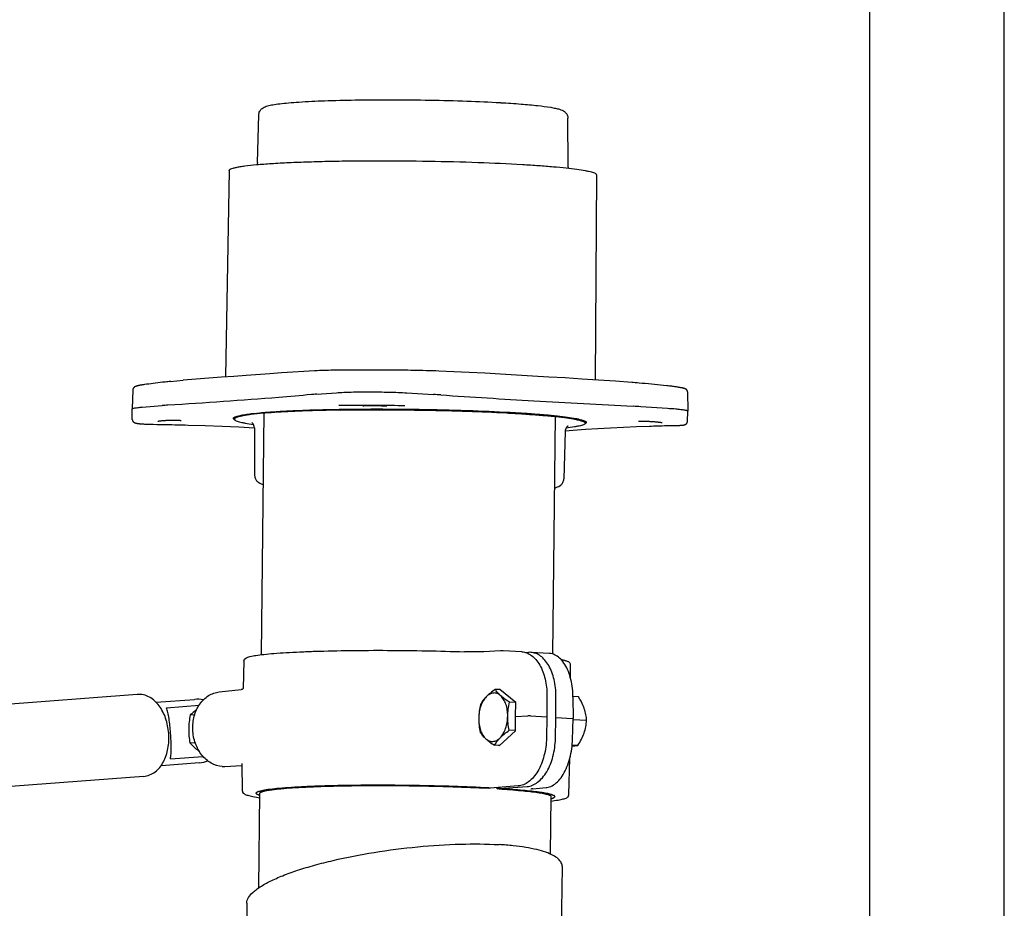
# Model space of a CAD drawing. Extents: x 0 to 420, y 0 to 297.
# Tile 12 of 13: x 383 to 420, y 132 to 165. Entities that reach past the tile are written whole.
import ezdxf

# ---------------------------------------------------------------- set-up
doc = ezdxf.new("R2010")
doc.units = 0
doc.header["$LTSCALE"] = 23.1
for name, color, linetype in [('100350_DXF_CONTINUOUS_LINE', 7, 'CONTINUOUS'), ('100455_DXF_CONTINUOUS_LINE', 7, 'CONTINUOUS'), ('102184_DXF_CONTINUOUS_LINE', 7, 'CONTINUOUS'), ('102345_DXF_FORMAT', 7, 'CONTINUOUS'), ('105-5475-01_DXF_CONTINUOUS', 7, 'CONTINUOUS'), ('105-561-01_DXF_CONTINUOUS_', 7, 'CONTINUOUS'), ('105-562-01_DXF_CONTINUOUS_', 7, 'CONTINUOUS'), ('9900055_DXF_CONTINUOUS_LIN', 7, 'CONTINUOUS'), ('9924051_DXF_CONTINUOUS_LIN', 7, 'CONTINUOUS'), ('GAS_SPRING_BDXF_CONTINUOUS', 7, 'CONTINUOUS')]:
    doc.layers.add(name, color=color, linetype=linetype)

msp = doc.modelspace()

# ---------------------------------------------------------------- linework, layer by layer
at = {"layer": '100350_DXF_CONTINUOUS_LINE', "color": 7, "linetype": 'CONTINUOUS'}
for p, q in [((391.165, 159.657), (391.037, 151.977)), ((404.825, 159.5), (404.777, 151.869)), ((394.393, 152.208), (394.336, 152.206)), ((394.44, 152.21), (394.393, 152.208)), ((394.524, 152.213), (394.44, 152.21)), ((398.761, 152.203), (398.608, 152.207)), ((398.859, 152.2), (398.761, 152.203)), ((398.969, 152.196), (398.859, 152.2)), ((387.987, 151.689), (387.953, 151.684)), ((388.023, 151.694), (387.987, 151.689)), ((388.784, 151.788), (388.694, 151.778)), ((388.835, 151.794), (388.784, 151.788)), ((388.888, 151.8), (388.835, 151.794)), ((388.942, 151.805), (388.888, 151.8)), ((388.983, 151.809), (388.942, 151.805)), ((388.983, 151.809), (389.46, 151.852)), ((406.147, 151.772), (406.146, 151.772)), ((406.2, 151.768), (406.147, 151.772)), ((406.27, 151.762), (406.2, 151.768)), ((406.339, 151.757), (406.27, 151.762)), ((406.422, 151.749), (406.339, 151.757)), ((407.45, 151.65), (407.325, 151.663)), ((407.498, 151.644), (407.45, 151.65)), ((407.545, 151.639), (407.498, 151.644)), ((407.589, 151.634), (407.545, 151.639)), ((407.631, 151.629), (407.589, 151.634)), ((407.671, 151.624), (407.631, 151.629)), ((407.71, 151.619), (407.671, 151.624)), ((407.746, 151.614), (407.71, 151.619)), ((407.78, 151.609), (407.746, 151.614)), ((387.584, 151.498), (387.564, 150.789)), ((387.584, 151.498), (387.584, 151.498)), ((394.419, 151.337), (395.158, 151.391)), ((397.782, 151.386), (398.773, 151.327)), ((407.812, 151.605), (407.78, 151.609)), ((407.843, 151.6), (407.812, 151.605)), ((407.871, 151.596), (407.843, 151.6)), ((407.898, 151.591), (407.871, 151.596)), ((407.923, 151.587), (407.898, 151.591)), ((407.947, 151.583), (407.923, 151.587)), ((408.219, 151.419), (408.223, 150.71)), ((387.936, 150.856), (388.674, 150.911)), ((396.141, 150.908), (396.142, 150.908)), ((396.142, 150.908), (396.143, 150.908)), ((396.143, 150.908), (396.144, 150.908)), ((396.144, 150.908), (396.146, 150.908)), ((396.146, 150.908), (396.147, 150.908)), ((396.147, 150.908), (396.15, 150.908)), ((396.15, 150.908), (396.153, 150.908)), ((396.153, 150.908), (396.157, 150.909)), ((396.157, 150.909), (396.162, 150.909)), ((396.162, 150.909), (396.167, 150.909)), ((396.167, 150.909), (396.175, 150.909)), ((396.175, 150.909), (396.186, 150.91)), ((396.186, 150.91), (396.2, 150.91)), ((396.2, 150.91), (396.22, 150.91)), ((396.22, 150.91), (396.253, 150.911)), ((396.253, 150.911), (396.293, 150.911)), ((396.293, 150.911), (396.343, 150.911)), ((396.343, 150.911), (396.401, 150.912)), ((396.401, 150.912), (396.43, 150.912)), ((396.43, 150.912), (396.456, 150.912)), ((396.456, 150.912), (396.473, 150.912)), ((396.473, 150.912), (396.539, 150.912)), ((396.539, 150.912), (396.562, 150.911)), ((396.562, 150.911), (396.631, 150.911)), ((396.631, 150.911), (396.721, 150.911)), ((396.721, 150.911), (396.783, 150.91)), ((396.783, 150.91), (396.832, 150.909)), ((396.832, 150.909), (396.876, 150.909)), ((396.876, 150.909), (396.913, 150.908)), ((396.913, 150.908), (396.941, 150.907)), ((396.941, 150.907), (396.962, 150.907)), ((396.962, 150.907), (396.978, 150.906)), ((396.978, 150.906), (396.989, 150.906)), ((396.989, 150.906), (396.997, 150.905)), ((396.997, 150.905), (397.005, 150.905)), ((397.005, 150.905), (397.009, 150.905)), ((397.009, 150.905), (397.014, 150.905)), ((397.014, 150.905), (397.018, 150.904)), ((397.018, 150.904), (397.02, 150.904)), ((397.02, 150.904), (397.022, 150.904)), ((397.022, 150.904), (397.024, 150.904)), ((397.024, 150.904), (397.026, 150.904)), ((387.566, 150.396), (387.564, 150.789)), ((387.564, 150.789), (387.564, 150.789)), ((406.478, 150.873), (407.469, 150.814)), ((408.212, 150.317), (408.223, 150.71)), ((408.223, 150.71), (408.223, 150.71)), ((387.919, 150.232), (387.949, 150.23)), ((387.949, 150.23), (387.982, 150.228)), ((387.982, 150.228), (388.016, 150.226)), ((388.016, 150.226), (388.053, 150.224)), ((388.053, 150.224), (388.092, 150.223)), ((388.092, 150.223), (388.133, 150.221)), ((388.133, 150.221), (388.176, 150.22)), ((388.176, 150.22), (388.222, 150.218)), ((388.295, 150.217), (388.346, 150.216)), ((388.346, 150.216), (388.474, 150.214)), ((388.611, 150.348), (388.626, 150.349)), ((388.626, 150.349), (388.642, 150.351)), ((388.642, 150.351), (388.659, 150.353)), ((388.659, 150.353), (388.676, 150.354)), ((388.676, 150.354), (388.694, 150.356)), ((388.694, 150.356), (388.713, 150.357)), ((388.713, 150.357), (388.733, 150.359)), ((388.733, 150.359), (388.753, 150.36)), ((388.753, 150.36), (388.774, 150.361)), ((388.774, 150.361), (388.795, 150.363)), ((388.795, 150.363), (388.828, 150.365)), ((388.828, 150.365), (388.856, 150.366)), ((388.856, 150.366), (388.881, 150.367)), ((388.881, 150.367), (388.907, 150.368)), ((388.907, 150.368), (388.932, 150.369)), ((388.932, 150.369), (388.957, 150.37)), ((388.957, 150.37), (388.982, 150.37)), ((388.982, 150.37), (389.007, 150.371)), ((389.007, 150.371), (389.031, 150.372)), ((389.031, 150.372), (389.055, 150.372)), ((389.055, 150.372), (389.077, 150.372)), ((389.077, 150.372), (389.1, 150.372)), ((389.1, 150.372), (389.122, 150.372)), ((389.122, 150.372), (389.143, 150.372)), ((389.143, 150.372), (389.163, 150.372)), ((389.163, 150.372), (389.183, 150.372)), ((389.183, 150.372), (389.201, 150.371)), ((389.201, 150.371), (389.219, 150.371)), ((389.219, 150.371), (389.236, 150.37)), ((389.236, 150.37), (389.252, 150.37)), ((389.252, 150.37), (389.268, 150.369)), ((389.268, 150.369), (389.282, 150.369)), ((389.27, 150.198), (389.423, 150.194)), ((389.282, 150.369), (389.295, 150.368)), ((389.423, 150.194), (389.526, 150.191)), ((389.526, 150.191), (389.647, 150.188)), ((389.647, 150.188), (389.648, 150.188)), ((406.322, 150.136), (406.807, 150.151)), ((406.445, 150.333), (406.455, 150.334)), ((406.455, 150.334), (406.467, 150.334)), ((406.467, 150.334), (406.479, 150.334)), ((406.479, 150.334), (406.492, 150.335)), ((406.492, 150.335), (406.506, 150.335)), ((406.506, 150.335), (406.521, 150.335)), ((406.521, 150.335), (406.536, 150.335)), ((406.536, 150.335), (406.553, 150.335)), ((406.579, 150.334), (406.606, 150.334)), ((406.606, 150.334), (406.635, 150.333)), ((406.635, 150.333), (406.664, 150.333)), ((406.664, 150.333), (406.695, 150.332)), ((406.695, 150.332), (406.724, 150.33)), ((406.724, 150.33), (406.755, 150.329)), ((406.755, 150.329), (406.785, 150.328)), ((406.785, 150.328), (406.816, 150.326)), ((406.807, 150.151), (406.808, 150.151)), ((406.808, 150.151), (406.876, 150.153)), ((406.816, 150.326), (406.846, 150.324)), ((406.846, 150.324), (406.876, 150.323)), ((406.876, 150.323), (406.905, 150.321)), ((406.876, 150.153), (406.956, 150.155)), ((406.905, 150.321), (406.934, 150.319)), ((406.934, 150.319), (406.961, 150.317)), ((406.956, 150.155), (407.096, 150.16)), ((406.961, 150.317), (406.988, 150.315)), ((406.988, 150.315), (407.014, 150.312)), ((407.014, 150.312), (407.039, 150.31)), ((407.039, 150.31), (407.063, 150.308)), ((407.063, 150.308), (407.085, 150.306)), ((407.085, 150.306), (407.106, 150.304)), ((407.106, 150.304), (407.126, 150.302)), ((407.126, 150.302), (407.139, 150.3)), ((407.139, 150.3), (407.157, 150.298)), ((407.157, 150.298), (407.168, 150.297)), ((407.168, 150.297), (407.178, 150.295)), ((407.178, 150.295), (407.188, 150.294)), ((407.188, 150.294), (407.198, 150.293)), ((407.198, 150.293), (407.206, 150.292)), ((407.206, 150.292), (407.214, 150.29)), ((407.214, 150.29), (407.222, 150.289)), ((407.687, 150.173), (407.77, 150.174)), ((407.77, 150.174), (407.81, 150.175)), ((407.81, 150.175), (407.836, 150.175)), ((407.836, 150.175), (407.86, 150.176)), ((407.86, 150.176), (407.883, 150.177)), ((407.883, 150.177), (407.905, 150.177)), ((407.905, 150.177), (407.925, 150.178)), ((407.925, 150.178), (407.945, 150.179)), ((407.945, 150.179), (407.963, 150.18)), ((407.963, 150.18), (407.98, 150.181)), ((408.212, 150.317), (408.212, 150.317))]:
    msp.add_line(p, q, dxfattribs=at)
for points in [[(391.799, 152.033), (391.347, 151.999), (390.886, 151.965), (390.418, 151.93), (389.943, 151.893), (389.46, 151.852)], [(394.337, 152.206), (393.944, 152.185), (393.532, 152.159), (393.111, 152.13), (392.682, 152.098), (391.799, 152.033)], [(395.265, 152.231), (395.197, 152.23), (395.116, 152.229), (395.033, 152.227), (394.949, 152.225), (394.864, 152.223), (394.777, 152.221), (394.69, 152.219), (394.602, 152.216), (394.524, 152.213)], [(398.608, 152.207), (398.49, 152.21), (398.373, 152.213), (398.257, 152.216), (398.143, 152.219), (398.03, 152.221), (397.919, 152.223), (397.809, 152.224), (397.718, 152.226)], [(406.146, 151.772), (405.533, 151.818), (404.907, 151.861), (404.286, 151.901), (403.67, 151.939), (403.059, 151.975), (402.455, 152.011), (401.856, 152.046), (401.263, 152.081), (400.676, 152.114), (400.095, 152.145), (399.521, 152.173), (398.968, 152.196)], [(387.953, 151.684), (387.937, 151.681), (387.921, 151.679), (387.906, 151.676), (387.891, 151.674), (387.877, 151.671), (387.863, 151.669), (387.849, 151.666), (387.837, 151.664), (387.824, 151.661), (387.812, 151.659), (387.801, 151.656), (387.79, 151.654), (387.779, 151.651), (387.769, 151.649), (387.759, 151.646), (387.749, 151.644), (387.74, 151.641), (387.732, 151.639), (387.723, 151.636), (387.715, 151.634), (387.707, 151.631), (387.7, 151.628), (387.693, 151.626), (387.686, 151.623), (387.679, 151.62), (387.672, 151.617), (387.666, 151.614), (387.659, 151.61), (387.652, 151.606), (387.645, 151.602), (387.638, 151.597), (387.631, 151.591), (387.624, 151.585), (387.617, 151.578), (387.61, 151.57), (387.604, 151.561), (387.598, 151.55), (387.593, 151.539), (387.589, 151.527), (387.586, 151.515), (387.585, 151.503), (387.584, 151.498)], [(388.694, 151.778), (388.606, 151.768), (388.518, 151.757), (388.432, 151.747), (388.346, 151.736), (388.262, 151.726), (388.179, 151.715), (388.097, 151.704), (388.023, 151.694)], [(407.325, 151.663), (407.215, 151.674), (407.104, 151.685), (406.991, 151.696), (406.877, 151.707), (406.761, 151.718), (406.644, 151.729), (406.526, 151.74), (406.422, 151.749)], [(408.219, 151.419), (408.219, 151.422), (408.218, 151.433), (408.216, 151.444), (408.213, 151.454), (408.209, 151.464), (408.205, 151.474), (408.199, 151.483), (408.194, 151.49), (408.188, 151.497), (408.183, 151.503), (408.177, 151.509), (408.171, 151.513), (408.166, 151.517), (408.16, 151.521), (408.155, 151.524), (408.15, 151.527), (408.145, 151.53), (408.14, 151.532), (408.135, 151.535), (408.13, 151.537), (408.125, 151.539), (408.12, 151.541), (408.114, 151.543), (408.109, 151.545), (408.103, 151.547), (408.098, 151.549), (408.092, 151.55), (408.086, 151.552), (408.079, 151.554), (408.072, 151.556), (408.066, 151.558), (408.058, 151.559), (408.051, 151.561), (408.043, 151.563), (408.035, 151.565), (408.027, 151.567), (408.018, 151.569), (408.009, 151.571), (407.999, 151.573), (407.989, 151.575), (407.979, 151.577), (407.969, 151.579), (407.947, 151.583)], [(396.138, 150.907), (396.138, 150.907), (396.138, 150.907), (396.138, 150.907), (396.138, 150.907), (396.138, 150.907), (396.138, 150.907), (396.139, 150.907), (396.139, 150.907), (396.139, 150.907), (396.14, 150.908), (396.14, 150.908), (396.141, 150.908)], [(397.026, 150.904), (397.028, 150.904), (397.028, 150.903), (397.029, 150.903), (397.03, 150.903), (397.03, 150.903), (397.031, 150.903), (397.031, 150.903), (397.032, 150.903), (397.032, 150.903), (397.032, 150.903), (397.032, 150.903)], [(387.566, 150.396), (387.566, 150.391), (387.567, 150.379), (387.57, 150.367), (387.573, 150.355), (387.578, 150.344), (387.584, 150.333), (387.59, 150.324), (387.597, 150.316), (387.604, 150.308), (387.611, 150.302), (387.617, 150.297), (387.624, 150.292), (387.631, 150.288), (387.637, 150.284), (387.644, 150.281), (387.65, 150.278), (387.656, 150.275), (387.663, 150.272), (387.669, 150.27), (387.675, 150.268), (387.682, 150.266), (387.688, 150.264), (387.695, 150.262), (387.702, 150.261), (387.709, 150.259), (387.716, 150.257), (387.724, 150.256), (387.732, 150.254), (387.74, 150.253), (387.748, 150.251), (387.757, 150.25), (387.766, 150.248), (387.775, 150.247), (387.785, 150.245), (387.795, 150.244), (387.806, 150.243), (387.817, 150.242), (387.828, 150.24), (387.84, 150.239), (387.852, 150.238), (387.864, 150.237), (387.877, 150.235), (387.891, 150.234), (387.919, 150.232)], [(388.222, 150.218), (388.245, 150.218), (388.295, 150.217)], [(388.474, 150.214), (388.583, 150.213), (388.694, 150.211), (388.806, 150.209), (388.92, 150.207), (389.035, 150.204), (389.152, 150.201), (389.27, 150.198)], [(388.51, 150.33), (388.511, 150.33), (388.511, 150.33), (388.512, 150.33), (388.514, 150.331), (388.515, 150.331), (388.517, 150.332), (388.519, 150.333), (388.522, 150.333), (388.525, 150.334), (388.528, 150.335), (388.531, 150.335), (388.535, 150.336), (388.538, 150.337), (388.542, 150.338), (388.547, 150.338), (388.551, 150.339), (388.556, 150.34), (388.561, 150.341), (388.567, 150.342), (388.572, 150.343), (388.578, 150.343), (388.584, 150.344), (388.591, 150.345)], [(388.591, 150.345), (388.604, 150.347), (388.611, 150.348)], [(389.295, 150.368), (389.308, 150.367), (389.314, 150.367), (389.32, 150.366), (389.325, 150.366), (389.33, 150.365), (389.335, 150.365), (389.34, 150.365), (389.345, 150.364), (389.349, 150.364), (389.353, 150.363), (389.357, 150.363), (389.361, 150.362), (389.364, 150.362), (389.367, 150.361), (389.37, 150.361), (389.373, 150.36), (389.375, 150.36), (389.378, 150.36), (389.38, 150.359), (389.381, 150.359), (389.383, 150.358), (389.384, 150.358), (389.385, 150.358), (389.386, 150.357)], [(389.648, 150.188), (390.27, 150.171), (390.902, 150.148), (391.527, 150.12), (392.105, 150.091)], [(406.389, 150.328), (406.389, 150.328), (406.389, 150.328), (406.389, 150.328), (406.39, 150.328), (406.39, 150.328), (406.391, 150.328), (406.393, 150.328), (406.394, 150.329), (406.396, 150.329), (406.398, 150.329), (406.4, 150.33), (406.403, 150.33), (406.406, 150.33), (406.409, 150.331), (406.412, 150.331), (406.415, 150.331), (406.419, 150.332), (406.423, 150.332), (406.427, 150.332), (406.431, 150.332), (406.435, 150.333), (406.44, 150.333), (406.445, 150.333)], [(406.553, 150.335), (406.57, 150.335), (406.579, 150.334)], [(407.096, 150.16), (407.183, 150.162), (407.27, 150.165), (407.356, 150.167), (407.44, 150.169), (407.524, 150.17), (407.606, 150.172), (407.687, 150.173)], [(407.222, 150.289), (407.229, 150.288), (407.232, 150.287), (407.236, 150.287), (407.239, 150.286), (407.241, 150.286), (407.244, 150.285), (407.247, 150.285), (407.249, 150.284), (407.252, 150.284), (407.254, 150.283), (407.256, 150.283), (407.258, 150.282), (407.259, 150.282), (407.261, 150.281), (407.263, 150.281), (407.264, 150.281), (407.265, 150.28), (407.266, 150.28), (407.267, 150.28), (407.267, 150.28)], [(407.98, 150.181), (407.989, 150.182), (407.997, 150.183), (408.005, 150.183), (408.012, 150.184), (408.02, 150.185), (408.027, 150.185), (408.033, 150.186), (408.04, 150.187), (408.047, 150.188), (408.053, 150.188), (408.059, 150.189), (408.065, 150.19), (408.07, 150.191), (408.076, 150.192), (408.081, 150.193), (408.087, 150.194), (408.092, 150.195), (408.097, 150.196), (408.102, 150.197), (408.107, 150.199), (408.112, 150.2), (408.117, 150.202), (408.122, 150.203), (408.128, 150.205), (408.133, 150.208), (408.139, 150.21), (408.145, 150.213), (408.151, 150.217), (408.157, 150.221), (408.164, 150.225), (408.17, 150.231), (408.177, 150.237), (408.184, 150.244), (408.19, 150.252), (408.196, 150.261), (408.201, 150.271), (408.205, 150.281), (408.208, 150.292), (408.21, 150.303), (408.212, 150.314), (408.212, 150.317)], [(403.667, 149.975), (403.965, 149.998), (404.418, 150.031), (404.88, 150.062), (405.351, 150.09), (405.832, 150.115), (406.322, 150.136)]]:
    msp.add_lwpolyline(points, dxfattribs=at)
for centre, radius, start, end in [((395.661, 118.481), 33.752, 90.1435, 90.6714), ((396.124, 1.703), 150.531, 89.95897, 90.20856), ((395.971, 31.73), 120.504, 89.87607, 90.18782), ((396.114, -5.007), 157.241, 89.74363, 89.95708), ((395.85, -111.864), 264.098, 89.78991, 89.91703), ((396.113, -3.896), 156.131, 89.49848, 89.74148), ((396.294, 4.325), 147.908, 89.54043, 89.79691), ((396.952, 91.298), 60.932, 89.28066, 89.50388), ((395.208, 140.576), 10.789, 94.1922, 95.2198), ((397.034, 121.826), 29.552, 86.1115, 86.6277), ((425.15, 535.465), 385.041, 266.11146, 266.62771), ((389.804, 135.622), 15.331, 93.4153, 94.2268), ((395.607, 114.781), 36.133, 90.2496, 90.5684), ((397.086, 97.375), 53.535, 89.3356, 89.4559), ((429.833, 615.76), 465.472, 266.63371, 267.08905), ((404.38, 115.209), 35.725, 86.6337, 87.0891), ((391.442, 150.523), 0.153, 234.031, 237.044), ((391.465, 150.557), 0.194, 237.045, 239.909)]:
    msp.add_arc(centre, radius, start, end, dxfattribs=at)
for points, knots in [([(391.165, 159.657), (391.165, 159.668), (391.179, 159.687), (391.204, 159.703), (391.247, 159.725), (391.322, 159.749), (391.436, 159.776), (391.581, 159.802), (391.833, 159.839), (392.222, 159.88), (392.768, 159.921), (393.414, 159.956), (394.148, 159.984), (394.954, 160.005), (395.819, 160.018), (397.039, 160.024), (398.581, 160.011), (400.368, 159.965), (401.528, 159.913), (402.077, 159.881)], [0, 0, 0, 0, 0.003127, 0.005438, 0.008376, 0.016264, 0.026921, 0.040356, 0.056534, 0.096849, 0.147175, 0.206588, 0.273975, 0.348068, 0.427464, 0.510659, 0.682091, 0.849416, 1, 1, 1, 1]), ([(402.077, 159.881), (402.28, 159.869), (402.664, 159.844), (403.206, 159.802), (403.678, 159.757), (404.073, 159.71), (404.352, 159.667), (404.532, 159.631), (404.635, 159.605), (404.715, 159.581), (404.773, 159.555), (404.811, 159.532), (404.825, 159.509), (404.825, 159.5)], [0, 0, 0, 0, 0.217569, 0.412644, 0.582644, 0.725343, 0.838942, 0.884413, 0.922186, 0.952246, 0.974706, 0.990041, 1, 1, 1, 1]), ([(394.227, 151.321), (393.821, 151.284), (392.044, 151.13), (390.265, 151.008), (388.891, 150.926)], [0, 0, 0, 0, 0.228192, 1, 1, 1, 1]), ([(395.158, 151.391), (395.339, 151.405), (395.75, 151.421), (396.405, 151.427), (397.098, 151.417), (397.562, 151.399), (397.782, 151.386)], [0, 0, 0, 0, 0.207182, 0.469825, 0.748162, 1, 1, 1, 1]), ([(397.594, 150.908), (397.225, 150.911), (396.51, 150.913), (395.795, 150.915), (395.45, 150.913)], [0, 0, 0, 0, 0.516987, 1, 1, 1, 1]), ([(387.564, 150.789), (387.564, 150.793), (387.572, 150.802), (387.604, 150.815), (387.674, 150.83), (387.79, 150.844), (387.882, 150.852), (387.936, 150.856)], [0, 0, 0, 0, 0.029614, 0.082843, 0.275169, 0.582974, 1, 1, 1, 1]), ([(391.327, 150.437), (391.327, 150.448), (391.34, 150.465), (391.364, 150.481), (391.405, 150.502), (391.477, 150.525), (391.586, 150.551), (391.725, 150.576), (391.968, 150.612), (392.341, 150.651), (392.866, 150.69), (393.487, 150.724), (394.192, 150.751), (394.967, 150.771), (395.797, 150.783), (396.97, 150.789), (398.451, 150.777), (400.169, 150.733), (401.284, 150.683), (401.812, 150.652)], [0, 0, 0, 0, 0.003121, 0.005427, 0.008359, 0.016236, 0.026883, 0.040308, 0.056477, 0.096778, 0.147095, 0.206502, 0.273888, 0.347982, 0.427384, 0.510588, 0.682043, 0.849394, 1, 1, 1, 1]), ([(401.812, 150.652), (402.006, 150.641), (402.376, 150.617), (402.897, 150.576), (403.35, 150.533), (403.73, 150.487), (403.997, 150.446), (404.17, 150.411), (404.269, 150.387), (404.346, 150.363), (404.402, 150.339), (404.439, 150.316), (404.451, 150.295), (404.451, 150.286)], [0, 0, 0, 0, 0.217632, 0.412755, 0.582784, 0.725492, 0.839078, 0.884533, 0.922287, 0.952321, 0.974751, 0.990057, 1, 1, 1, 1]), ([(407.469, 150.814), (407.574, 150.808), (407.723, 150.798), (407.908, 150.78), (408.017, 150.767), (408.102, 150.754), (408.166, 150.74), (408.203, 150.73), (408.223, 150.716), (408.223, 150.71)], [0, 0, 0, 0, 0.412743, 0.582813, 0.725622, 0.839352, 0.922731, 0.975344, 1, 1, 1, 1]), ([(391.352, 150.399), (391.348, 150.402), (391.337, 150.411), (391.326, 150.426), (391.327, 150.437)], [0, 0, 0, 0, 0.318246, 1, 1, 1, 1]), ([(404.43, 150.253), (404.428, 150.251), (404.421, 150.246), (404.413, 150.241), (404.407, 150.238)], [0, 0, 0, 0, 0.226406, 1, 1, 1, 1]), ([(404.451, 150.286), (404.451, 150.283), (404.449, 150.27), (404.438, 150.259), (404.43, 150.253)], [0, 0, 0, 0, 0.209881, 1, 1, 1, 1])]:
    msp.add_open_spline(points, degree=3, knots=knots, dxfattribs=at)
at = {"layer": '100455_DXF_CONTINUOUS_LINE', "color": 7, "linetype": 'CONTINUOUS'}
for p, q in [((401.26, 162.18), (401.27, 162.179)), ((392.218, 159.957), (392.27, 161.729)), ((403.779, 159.824), (403.768, 161.597)), ((391.362, 150.479), (391.361, 150.409)), ((404.417, 150.329), (404.416, 150.259)), ((392.105, 150.088), (392.115, 148.315)), ((403.665, 149.955), (403.614, 148.183))]:
    msp.add_line(p, q, dxfattribs=at)
for points, knots in [([(392.588, 162.058), (392.654, 162.077), (392.807, 162.108), (393.07, 162.145), (393.395, 162.177), (393.95, 162.219), (394.776, 162.257), (395.472, 162.274), (395.851, 162.281)], [0, 0, 0, 0, 0.062781, 0.143121, 0.243023, 0.362152, 0.65273, 1, 1, 1, 1]), ([(395.851, 162.281), (396.779, 162.295), (398.167, 162.291), (399.97, 162.243), (400.845, 162.204), (401.26, 162.18)], [0, 0, 0, 0, 0.514609, 0.769421, 1, 1, 1, 1]), ([(392.27, 161.729), (392.271, 161.773), (392.292, 161.854), (392.341, 161.919), (392.367, 161.944)], [0, 0, 0, 0, 0.551039, 1, 1, 1, 1]), ([(392.367, 161.944), (392.386, 161.961), (392.453, 162.012), (392.532, 162.041), (392.588, 162.058)], [0, 0, 0, 0, 0.306657, 1, 1, 1, 1]), ([(401.27, 162.179), (401.522, 162.165), (401.983, 162.134), (402.603, 162.078), (403.031, 162.025), (403.3, 161.975), (403.409, 161.948), (403.458, 161.933)], [0, 0, 0, 0, 0.343973, 0.628684, 0.846872, 0.930668, 1, 1, 1, 1]), ([(403.458, 161.933), (403.475, 161.927), (403.554, 161.9), (403.63, 161.859), (403.675, 161.814)], [0, 0, 0, 0, 0.223954, 1, 1, 1, 1]), ([(403.675, 161.814), (403.701, 161.788), (403.749, 161.722), (403.768, 161.641), (403.768, 161.597)], [0, 0, 0, 0, 0.448958, 1, 1, 1, 1]), ([(392.218, 159.957), (392.218, 159.949), (392.216, 159.922), (392.209, 159.894), (392.202, 159.875)], [0, 0, 0, 0, 0.265835, 1, 1, 1, 1]), ([(403.793, 159.742), (403.791, 159.748), (403.782, 159.775), (403.779, 159.803), (403.779, 159.824)], [0, 0, 0, 0, 0.235645, 1, 1, 1, 1]), ([(395.308, 150.746), (395.027, 150.741), (394.49, 150.73), (393.726, 150.704), (393.049, 150.671), (392.475, 150.631), (392.066, 150.591), (391.8, 150.554), (391.647, 150.528), (391.527, 150.501), (391.448, 150.477), (391.402, 150.455), (391.376, 150.439), (391.361, 150.42), (391.361, 150.409)], [0, 0, 0, 0, 0.211052, 0.404042, 0.574949, 0.720212, 0.836859, 0.883712, 0.922627, 0.95347, 0.976241, 0.984678, 0.99127, 1, 1, 1, 1]), ([(395.308, 150.746), (395.823, 150.754), (396.874, 150.761), (398.451, 150.746), (399.993, 150.708), (401.214, 150.657), (402.103, 150.605), (402.68, 150.563), (403.185, 150.518), (403.608, 150.471), (403.907, 150.428), (404.101, 150.391), (404.212, 150.366), (404.298, 150.341), (404.361, 150.315), (404.402, 150.291), (404.416, 150.268), (404.416, 150.259)], [0, 0, 0, 0, 0.168748, 0.344371, 0.516233, 0.673928, 0.744434, 0.807927, 0.863454, 0.910187, 0.947454, 0.962376, 0.974767, 0.984611, 0.991936, 0.99688, 1, 1, 1, 1]), ([(391.361, 150.409), (391.361, 150.4), (391.374, 150.378), (391.411, 150.355), (391.468, 150.331), (391.547, 150.307), (391.648, 150.282), (391.824, 150.247), (391.968, 150.225), (392.071, 150.211)], [0, 0, 0, 0, 0.035891, 0.091485, 0.173163, 0.282609, 0.42024, 0.585949, 1, 1, 1, 1]), ([(392.105, 150.088), (392.105, 150.117), (392.092, 150.19), (392.046, 150.257), (392.008, 150.281)], [0, 0, 0, 0, 0.387384, 1, 1, 1, 1]), ([(403.76, 150.144), (403.764, 150.146), (403.777, 150.152), (403.763, 150.145), (403.752, 150.136), (403.728, 150.115), (403.686, 150.061), (403.666, 150), (403.665, 149.955)], [0, 0, 0, 0, 0.056268, 0.076325, 0.140574, 0.262463, 0.453256, 1, 1, 1, 1]), ([(404.416, 150.259), (404.416, 150.25), (404.403, 150.228), (404.365, 150.206), (404.308, 150.183), (404.228, 150.161), (404.127, 150.139), (403.95, 150.108), (403.806, 150.09), (403.703, 150.078)], [0, 0, 0, 0, 0.035911, 0.091516, 0.173192, 0.282641, 0.420258, 0.585968, 1, 1, 1, 1]), ([(392.115, 148.315), (392.116, 148.271), (392.135, 148.19), (392.183, 148.124), (392.208, 148.098)], [0, 0, 0, 0, 0.551039, 1, 1, 1, 1]), ([(392.208, 148.098), (392.227, 148.079), (392.299, 148.023), (392.385, 147.992), (392.444, 147.974)], [0, 0, 0, 0, 0.305844, 1, 1, 1, 1]), ([(403.277, 147.849), (403.297, 147.855), (403.382, 147.88), (403.466, 147.921), (403.516, 147.968)], [0, 0, 0, 0, 0.227662, 1, 1, 1, 1]), ([(403.516, 147.968), (403.542, 147.993), (403.592, 148.058), (403.613, 148.139), (403.614, 148.183)], [0, 0, 0, 0, 0.448958, 1, 1, 1, 1])]:
    msp.add_open_spline(points, degree=3, knots=knots, dxfattribs=at)
at = {"layer": '102184_DXF_CONTINUOUS_LINE', "color": 7, "linetype": 'CONTINUOUS'}
for p, q in [((392.372, 141.649), (392.475, 150.66)), ((403.206, 141.67), (403.308, 150.535)), ((392.272, 132.98), (392.312, 136.494)), ((403.121, 134.228), (403.145, 136.37))]:
    msp.add_line(p, q, dxfattribs=at)
at = {"layer": '102345_DXF_FORMAT', "color": 7, "linetype": 'CONTINUOUS'}
for p, q in [((419.998, -0.002), (419.998, 296.998)), ((414.998, 4.998), (414.998, 291.998))]:
    msp.add_line(p, q, dxfattribs=at)
at = {"layer": '105-5475-01_DXF_CONTINUOUS', "color": 7, "linetype": 'CONTINUOUS'}
msp.add_line((403.526, 130.815), (403.56, 133.756), dxfattribs=at)
msp.add_lwpolyline([(391.821, 132.406), (391.799, 130.464), (391.797, 130.367), (391.79, 129.706)], dxfattribs=at)
for points, knots in [([(391.821, 132.406), (391.823, 132.558), (391.971, 132.746), (392.174, 132.913), (392.387, 133.061), (392.715, 133.24), (393.183, 133.443), (393.734, 133.64), (394.359, 133.828), (395.304, 134.068), (396.583, 134.314), (398.166, 134.518), (399.719, 134.618), (400.73, 134.612), (401.208, 134.584)], [0, 0, 0, 0, 0.046136, 0.062423, 0.080827, 0.12403, 0.175549, 0.234785, 0.300906, 0.372896, 0.529684, 0.694477, 0.855296, 1, 1, 1, 1]), ([(403.56, 133.756), (403.56, 133.809), (403.53, 133.924), (403.401, 134.071), (403.201, 134.198), (402.93, 134.311), (402.589, 134.407), (402.183, 134.486), (401.715, 134.547), (401.383, 134.573), (401.208, 134.584)], [0, 0, 0, 0, 0.059988, 0.129704, 0.21794, 0.328627, 0.462899, 0.620504, 0.800172, 1, 1, 1, 1])]:
    msp.add_open_spline(points, degree=3, knots=knots, dxfattribs=at)
at = {"layer": '105-561-01_DXF_CONTINUOUS_', "color": 7, "linetype": 'CONTINUOUS'}
for p, q in [((401.264, 141.795), (400.646, 141.758)), ((402.052, 141.754), (401.36, 141.795)), ((402.201, 141.726), (402.304, 141.734)), ((403.077, 141.694), (402.386, 141.735)), ((391.717, 141.424), (391.687, 140.392)), ((403.854, 141.284), (403.857, 140.802)), ((390.799, 140.263), (391.611, 140.347)), ((391.612, 140.347), (391.612, 140.347)), ((401.232, 140.356), (401.224, 140.349)), ((401.826, 139.869), (401.232, 140.356)), ((402.987, 140.128), (402.987, 139.336)), ((403.321, 139.317), (403.322, 140.109)), ((403.956, 140.069), (403.966, 139.276)), ((401.813, 139.345), (401.826, 139.869)), ((401.813, 139.345), (402.276, 139.373)), ((401.814, 138.821), (401.813, 139.345)), ((402.37, 139.373), (402.987, 139.336)), ((402.987, 139.336), (402.969, 138.543)), ((403.303, 138.523), (403.321, 139.317)), ((403.321, 139.317), (403.938, 139.28)), ((403.938, 138.483), (403.966, 139.276)), ((401.814, 138.821), (401.208, 138.26)), ((401.208, 138.26), (401.197, 138.268)), ((403.798, 136.43), (403.838, 137.793)), ((391.004, 137.493), (391.628, 137.521)), ((391.661, 136.569), (391.655, 137.598)), ((400.798, 136.692), (400.88, 136.688)), ((401.912, 136.764), (400.88, 136.688)), ((401.214, 136.668), (402.246, 136.744)), ((401.214, 136.668), (401.215, 136.712)), ((402.466, 136.658), (402.954, 136.703))]:
    msp.add_line(p, q, dxfattribs=at)
for points in [[(401.35, 141.796), (401.337, 141.796), (401.292, 141.796), (401.264, 141.795)], [(403.956, 140.069), (403.955, 140.134), (403.951, 140.221), (403.945, 140.307), (403.936, 140.392), (403.925, 140.476), (403.911, 140.56), (403.896, 140.642), (403.878, 140.722), (403.857, 140.8), (403.835, 140.877), (403.81, 140.951), (403.783, 141.022), (403.754, 141.092), (403.723, 141.158), (403.691, 141.221), (403.656, 141.28), (403.619, 141.336), (403.581, 141.389), (403.541, 141.438), (403.5, 141.483), (403.457, 141.524), (403.413, 141.56), (403.368, 141.593), (403.321, 141.621), (403.274, 141.644), (403.226, 141.664), (403.178, 141.678), (403.13, 141.688), (403.081, 141.694)], [(391.68, 140.388), (391.673, 140.378), (391.662, 140.368), (391.649, 140.359), (391.634, 140.352), (391.621, 140.348), (391.612, 140.347)], [(391.687, 140.401), (391.685, 140.396), (391.68, 140.388)], [(402.954, 136.703), (402.989, 136.708), (403.038, 136.717), (403.086, 136.732), (403.136, 136.751), (403.185, 136.775), (403.234, 136.804), (403.283, 136.837), (403.331, 136.876), (403.378, 136.919), (403.424, 136.966), (403.469, 137.018), (403.512, 137.073), (403.554, 137.132), (403.593, 137.195), (403.631, 137.261), (403.667, 137.33), (403.701, 137.402), (403.733, 137.477), (403.763, 137.554), (403.791, 137.634), (403.816, 137.715), (403.839, 137.799), (403.86, 137.884), (403.879, 137.97), (403.895, 138.058), (403.909, 138.147), (403.92, 138.236), (403.929, 138.326), (403.935, 138.416), (403.938, 138.483)], [(391.629, 137.521), (391.632, 137.521), (391.639, 137.52)], [(391.639, 137.52), (391.65, 137.517), (391.655, 137.514)]]:
    msp.add_lwpolyline(points, dxfattribs=at)
for centre, radius, start, end in [((402.349, 141.115), 0.621, 86.6338, 94.2408), ((390.964, 138.386), 0.894, 266.6243, 272.5672), ((402.541, 135.776), 0.885, 96.0967, 97.1213), ((402.58, 135.413), 1.251, 95.221, 96.103)]:
    msp.add_arc(centre, radius, start, end, dxfattribs=at)
for points, knots in [([(391.718, 141.422), (391.712, 141.512), (391.945, 141.584), (392.179, 141.625), (392.488, 141.664), (392.858, 141.698), (393.305, 141.729), (393.816, 141.755), (394.605, 141.785), (395.693, 141.808), (397.074, 141.813), (398.496, 141.797), (399.448, 141.772), (399.917, 141.755)], [0, 0, 0, 0, 0.032754, 0.059956, 0.096487, 0.142213, 0.196556, 0.258785, 0.328022, 0.483454, 0.653895, 0.829472, 1, 1, 1, 1]), ([(400.646, 141.758), (400.534, 141.751), (400.291, 141.747), (400.048, 141.75), (399.917, 141.755)], [0, 0, 0, 0, 0.461229, 1, 1, 1, 1]), ([(402.052, 141.754), (402.116, 141.751), (402.247, 141.722), (402.428, 141.619), (402.59, 141.464), (402.784, 141.181), (402.947, 140.728), (402.988, 140.335), (402.987, 140.128)], [0, 0, 0, 0, 0.094148, 0.193678, 0.302569, 0.422784, 0.695665, 1, 1, 1, 1]), ([(403.322, 140.109), (403.322, 140.315), (403.281, 140.709), (403.118, 141.161), (402.924, 141.444), (402.762, 141.6), (402.581, 141.702), (402.45, 141.731), (402.386, 141.735)], [0, 0, 0, 0, 0.304335, 0.577216, 0.697431, 0.806322, 0.905852, 1, 1, 1, 1]), ([(403.51, 141.472), (403.554, 141.463), (403.616, 141.449), (403.692, 141.426), (403.738, 141.409), (403.778, 141.389), (403.816, 141.368), (403.847, 141.333), (403.85, 141.3), (403.85, 141.283)], [0, 0, 0, 0, 0.323606, 0.45568, 0.569711, 0.674014, 0.776278, 0.87852, 1, 1, 1, 1]), ([(390.911, 137.494), (390.769, 137.502), (390.476, 137.593), (390.124, 137.906), (389.886, 138.345), (389.789, 138.853), (389.844, 139.365), (390.045, 139.816), (390.326, 140.096), (390.59, 140.224), (390.729, 140.256), (390.799, 140.263)], [0, 0, 0, 0, 0.112754, 0.234292, 0.365617, 0.502724, 0.63907, 0.768429, 0.887729, 0.944449, 1, 1, 1, 1]), ([(402.37, 139.373), (402.345, 139.374), (402.314, 139.375), (402.283, 139.374), (402.276, 139.373)], [0, 0, 0, 0, 0.782737, 1, 1, 1, 1]), ([(403.966, 139.276), (403.966, 139.277), (403.962, 139.278), (403.958, 139.279), (403.948, 139.28), (403.942, 139.28), (403.938, 139.28)], [0, 0, 0, 0, 0.075737, 0.273082, 0.586743, 1, 1, 1, 1]), ([(402.969, 138.543), (402.964, 138.321), (402.907, 137.894), (402.717, 137.405), (402.498, 137.093), (402.319, 136.92), (402.122, 136.804), (401.981, 136.769), (401.912, 136.764)], [0, 0, 0, 0, 0.298662, 0.574025, 0.696661, 0.807534, 0.907593, 1, 1, 1, 1]), ([(402.246, 136.744), (402.315, 136.749), (402.456, 136.784), (402.653, 136.9), (402.832, 137.074), (403.051, 137.385), (403.241, 137.875), (403.298, 138.301), (403.303, 138.523)], [0, 0, 0, 0, 0.092407, 0.192466, 0.303339, 0.425975, 0.701338, 1, 1, 1, 1]), ([(392.173, 136.496), (392.174, 136.505), (392.189, 136.526), (392.231, 136.547), (392.294, 136.569), (392.382, 136.59), (392.494, 136.611), (392.69, 136.64), (392.991, 136.673), (393.415, 136.706), (393.917, 136.735), (394.489, 136.758), (395.119, 136.776), (395.796, 136.787), (396.757, 136.794), (397.981, 136.787), (399.414, 136.754), (400.351, 136.716), (400.798, 136.692)], [0, 0, 0, 0, 0.003114, 0.00826, 0.015992, 0.026429, 0.039586, 0.055433, 0.094952, 0.144349, 0.202762, 0.269155, 0.342339, 0.420998, 0.503715, 0.675309, 0.844794, 1, 1, 1, 1]), ([(401.214, 136.668), (401.368, 136.658), (401.658, 136.638), (402.068, 136.605), (402.424, 136.569), (402.721, 136.532), (402.93, 136.498), (403.065, 136.47), (403.142, 136.45), (403.203, 136.43), (403.25, 136.41), (403.284, 136.385), (403.284, 136.368)], [0, 0, 0, 0, 0.218613, 0.414106, 0.584082, 0.726512, 0.839754, 0.88506, 0.922701, 0.952678, 0.975128, 1, 1, 1, 1]), ([(402.431, 136.655), (402.427, 136.654), (402.414, 136.652), (402.402, 136.65), (402.394, 136.648)], [0, 0, 0, 0, 0.35635, 1, 1, 1, 1]), ([(391.661, 136.569), (391.661, 136.546), (391.68, 136.502), (391.733, 136.465), (391.792, 136.438), (391.864, 136.415), (391.952, 136.392), (392.101, 136.361), (392.223, 136.341), (392.31, 136.329)], [0, 0, 0, 0, 0.097874, 0.178097, 0.263582, 0.366429, 0.49049, 0.637223, 1, 1, 1, 1]), ([(392.311, 136.416), (392.278, 136.425), (392.234, 136.439), (392.189, 136.466), (392.177, 136.481), (392.175, 136.488)], [0, 0, 0, 0, 0.652513, 0.859197, 1, 1, 1, 1]), ([(403.144, 136.204), (403.231, 136.215), (403.353, 136.232), (403.504, 136.259), (403.592, 136.28), (403.664, 136.301), (403.724, 136.327), (403.778, 136.363), (403.797, 136.406), (403.798, 136.43)], [0, 0, 0, 0, 0.362777, 0.50951, 0.633572, 0.736418, 0.821903, 0.902127, 1, 1, 1, 1]), ([(403.284, 136.368), (403.284, 136.35), (403.249, 136.327), (403.202, 136.307), (403.165, 136.296), (403.145, 136.291)], [0, 0, 0, 0, 0.322077, 0.612488, 1, 1, 1, 1])]:
    msp.add_open_spline(points, degree=3, knots=knots, dxfattribs=at)
msp.add_open_spline([(392.175, 136.488), (392.174, 136.49), (392.173, 136.493), (392.173, 136.496)], degree=3, dxfattribs=at)
at = {"layer": '105-562-01_DXF_CONTINUOUS_', "color": 7, "linetype": 'CONTINUOUS'}
for p, q in [((400.88, 136.688), (400.797, 136.681)), ((401.131, 136.662), (401.132, 136.706)), ((401.131, 136.662), (401.214, 136.668)), ((401.215, 136.712), (401.214, 136.668))]:
    msp.add_line(p, q, dxfattribs=at)
for centre, radius, start, end in [((398.083, 86.171), 50.594, 86.8311, 87.0565), ((398.669, 97.536), 39.203, 86.2775, 86.3993), ((398.779, 97.869), 38.875, 86.1393, 86.4081)]:
    msp.add_arc(centre, radius, start, end, dxfattribs=at)
for points, knots in [([(400.681, 136.698), (400.234, 136.721), (399.301, 136.758), (397.879, 136.788), (396.67, 136.794), (395.723, 136.786), (395.058, 136.774), (394.439, 136.756), (393.88, 136.733), (393.388, 136.704), (392.973, 136.671), (392.678, 136.639), (392.487, 136.61), (392.378, 136.589), (392.292, 136.568), (392.229, 136.546), (392.189, 136.526), (392.174, 136.504), (392.173, 136.496)], [0, 0, 0, 0, 0.15723, 0.327644, 0.499291, 0.581791, 0.660122, 0.732905, 0.798862, 0.856841, 0.905835, 0.945013, 0.960719, 0.97376, 0.984106, 0.991775, 0.996888, 1, 1, 1, 1]), ([(392.312, 136.494), (392.312, 136.503), (392.328, 136.524), (392.369, 136.544), (392.432, 136.566), (392.519, 136.587), (392.63, 136.608), (392.824, 136.636), (393.122, 136.668), (393.541, 136.7), (394.038, 136.728), (394.602, 136.751), (395.224, 136.768), (395.892, 136.779), (396.839, 136.785), (398.041, 136.777), (399.445, 136.744), (400.361, 136.705), (400.797, 136.681)], [0, 0, 0, 0, 0.003115, 0.008284, 0.01606, 0.026559, 0.039797, 0.055739, 0.095493, 0.145165, 0.203877, 0.270568, 0.344025, 0.422908, 0.505772, 0.677328, 0.846177, 1, 1, 1, 1]), ([(401.214, 136.656), (401.486, 136.639), (401.869, 136.61), (402.344, 136.561), (402.621, 136.526), (402.816, 136.494), (402.942, 136.467), (403.013, 136.448), (403.07, 136.429), (403.114, 136.409), (403.146, 136.386), (403.145, 136.37)], [0, 0, 0, 0, 0.414635, 0.584493, 0.726707, 0.839715, 0.88492, 0.92249, 0.952426, 0.974887, 1, 1, 1, 1]), ([(403.282, 136.378), (403.279, 136.385), (403.265, 136.4), (403.216, 136.427), (403.117, 136.458), (402.957, 136.494), (402.742, 136.529), (402.474, 136.563), (402.156, 136.596), (401.791, 136.628), (401.533, 136.647), (401.396, 136.656)], [0, 0, 0, 0, 0.01237, 0.030586, 0.087573, 0.173122, 0.286933, 0.428049, 0.595093, 0.786388, 1, 1, 1, 1]), ([(392.173, 136.496), (392.173, 136.478), (392.207, 136.454), (392.254, 136.433), (392.29, 136.422), (392.31, 136.416)], [0, 0, 0, 0, 0.321837, 0.612274, 1, 1, 1, 1]), ([(403.145, 136.291), (403.166, 136.297), (403.202, 136.307), (403.249, 136.327), (403.284, 136.35), (403.284, 136.368)], [0, 0, 0, 0, 0.387828, 0.678264, 1, 1, 1, 1])]:
    msp.add_open_spline(points, degree=3, knots=knots, dxfattribs=at)
msp.add_open_spline([(403.284, 136.368), (403.284, 136.371), (403.284, 136.375), (403.282, 136.378)], degree=3, dxfattribs=at)
at = {"layer": '9900055_DXF_CONTINUOUS_LIN', "color": 7, "linetype": 'CONTINUOUS'}
for p, q in [((404.163, 140.077), (403.956, 140.09)), ((389.718, 139.406), (389.887, 139.419)), ((404.464, 139.2), (403.964, 139.229)), ((389.706, 138.366), (389.902, 138.381)), ((404.142, 138.276), (403.925, 138.288))]:
    msp.add_line(p, q, dxfattribs=at)
for centre, radius, start, end in [((391.739, 137.012), 3.134, 124.826, 130.1761), ((391.903, 140.487), 3.057, 231.9028, 232.866)]:
    msp.add_arc(centre, radius, start, end, dxfattribs=at)
for points, knots in [([(404.378, 139.635), (404.365, 139.672), (404.306, 139.826), (404.227, 139.971), (404.163, 140.077)], [0, 0, 0, 0, 0.242286, 1, 1, 1, 1]), ([(404.464, 139.2), (404.459, 139.271), (404.441, 139.419), (404.403, 139.563), (404.378, 139.635)], [0, 0, 0, 0, 0.486004, 1, 1, 1, 1]), ([(389.718, 139.406), (389.702, 139.32), (389.676, 139.146), (389.665, 138.971), (389.664, 138.883)], [0, 0, 0, 0, 0.498408, 1, 1, 1, 1]), ([(404.368, 138.734), (404.394, 138.81), (404.436, 138.964), (404.457, 139.122), (404.464, 139.2)], [0, 0, 0, 0, 0.510004, 1, 1, 1, 1]), ([(389.664, 138.883), (389.663, 138.795), (389.67, 138.622), (389.692, 138.45), (389.706, 138.366)], [0, 0, 0, 0, 0.50523, 1, 1, 1, 1]), ([(404.142, 138.276), (404.188, 138.349), (404.272, 138.497), (404.34, 138.654), (404.368, 138.734)], [0, 0, 0, 0, 0.506179, 1, 1, 1, 1]), ([(389.706, 138.366), (389.752, 138.317), (389.851, 138.218), (389.959, 138.127), (390.017, 138.081)], [0, 0, 0, 0, 0.476114, 1, 1, 1, 1]), ([(403.921, 138.251), (403.943, 138.252), (404.017, 138.259), (404.091, 138.267), (404.142, 138.276)], [0, 0, 0, 0, 0.29722, 1, 1, 1, 1])]:
    msp.add_open_spline(points, degree=3, knots=knots, dxfattribs=at)
at = {"layer": '9924051_DXF_CONTINUOUS_LIN', "color": 7, "linetype": 'CONTINUOUS'}
for p, q in [((401.243, 140.348), (401.065, 140.358)), ((401.826, 139.865), (401.599, 139.878)), ((401.815, 138.824), (401.587, 138.838)), ((401.216, 138.267), (401.041, 138.278))]:
    msp.add_line(p, q, dxfattribs=at)
for points, knots in [([(401.065, 140.358), (401.003, 140.315), (400.885, 140.229), (400.776, 140.132), (400.728, 140.082)], [0, 0, 0, 0, 0.520288, 1, 1, 1, 1]), ([(401.267, 140.122), (401.225, 140.159), (401.152, 140.233), (401.09, 140.318), (401.065, 140.358)], [0, 0, 0, 0, 0.53928, 1, 1, 1, 1]), ([(400.728, 140.082), (400.684, 140.037), (400.604, 139.927), (400.518, 139.734), (400.463, 139.515), (400.45, 139.36), (400.449, 139.282)], [0, 0, 0, 0, 0.218719, 0.463811, 0.727786, 1, 1, 1, 1]), ([(400.728, 140.082), (400.684, 140.037), (400.607, 139.947), (400.545, 139.847), (400.519, 139.798)], [0, 0, 0, 0, 0.5288, 1, 1, 1, 1]), ([(401.267, 140.122), (401.229, 140.156), (401.165, 140.198), (401.07, 140.223), (400.973, 140.226), (400.848, 140.187), (400.766, 140.121), (400.728, 140.082)], [0, 0, 0, 0, 0.251636, 0.369515, 0.485987, 0.727418, 1, 1, 1, 1]), ([(401.528, 139.362), (401.529, 139.439), (401.519, 139.59), (401.469, 139.802), (401.388, 139.984), (401.31, 140.083), (401.267, 140.122)], [0, 0, 0, 0, 0.281782, 0.547864, 0.788821, 1, 1, 1, 1]), ([(401.599, 139.878), (401.538, 139.917), (401.424, 139.993), (401.316, 140.078), (401.267, 140.122)], [0, 0, 0, 0, 0.525683, 1, 1, 1, 1]), ([(400.519, 139.798), (400.499, 139.714), (400.464, 139.543), (400.45, 139.369), (400.449, 139.282)], [0, 0, 0, 0, 0.496857, 1, 1, 1, 1]), ([(401.528, 139.362), (401.529, 139.449), (401.543, 139.623), (401.578, 139.794), (401.599, 139.878)], [0, 0, 0, 0, 0.503143, 1, 1, 1, 1]), ([(400.449, 139.282), (400.448, 139.194), (400.458, 139.017), (400.489, 138.844), (400.507, 138.758)], [0, 0, 0, 0, 0.500493, 1, 1, 1, 1]), ([(400.449, 139.282), (400.448, 139.204), (400.458, 139.053), (400.507, 138.841), (400.589, 138.66), (400.666, 138.56), (400.71, 138.521)], [0, 0, 0, 0, 0.281782, 0.547864, 0.788821, 1, 1, 1, 1]), ([(401.249, 138.561), (401.293, 138.607), (401.373, 138.716), (401.458, 138.909), (401.513, 139.128), (401.527, 139.283), (401.528, 139.362)], [0, 0, 0, 0, 0.218719, 0.463811, 0.727786, 1, 1, 1, 1]), ([(401.587, 138.838), (401.568, 138.924), (401.537, 139.097), (401.527, 139.274), (401.528, 139.362)], [0, 0, 0, 0, 0.499507, 1, 1, 1, 1]), ([(401.249, 138.561), (401.298, 138.611), (401.407, 138.708), (401.524, 138.795), (401.587, 138.838)], [0, 0, 0, 0, 0.479712, 1, 1, 1, 1]), ([(400.507, 138.758), (400.533, 138.717), (400.595, 138.633), (400.668, 138.559), (400.71, 138.521)], [0, 0, 0, 0, 0.46072, 1, 1, 1, 1]), ([(400.71, 138.521), (400.747, 138.488), (400.812, 138.446), (400.907, 138.421), (401.004, 138.417), (401.129, 138.456), (401.211, 138.522), (401.249, 138.561)], [0, 0, 0, 0, 0.251636, 0.369515, 0.485987, 0.727418, 1, 1, 1, 1]), ([(400.71, 138.521), (400.758, 138.478), (400.866, 138.393), (400.98, 138.316), (401.041, 138.278)], [0, 0, 0, 0, 0.474317, 1, 1, 1, 1]), ([(401.041, 138.278), (401.067, 138.327), (401.129, 138.427), (401.206, 138.517), (401.249, 138.561)], [0, 0, 0, 0, 0.4712, 1, 1, 1, 1])]:
    msp.add_open_spline(points, degree=3, knots=knots, dxfattribs=at)
at = {"layer": 'GAS_SPRING_BDXF_CONTINUOUS', "color": 7, "linetype": 'CONTINUOUS'}
for p, q in [((387.75, 140.169), (353.353, 137.506)), ((388.452, 139.876), (389.881, 139.986)), ((388.837, 139.677), (390.051, 139.771)), ((388.982, 137.773), (390.193, 137.867)), ((388.634, 137.521), (390.064, 137.632)), ((387.982, 137.123), (353.585, 134.459))]:
    msp.add_line(p, q, dxfattribs=at)
for centre, radius, start, end in [((389.922, 139.463), 0.525, 94.0718, 94.4993), ((389.972, 138.804), 1.186, 78.6281, 94.2011), ((389.971, 138.814), 1.186, 274.4631, 289.8647)]:
    msp.add_arc(centre, radius, start, end, dxfattribs=at)
for points, knots in [([(387.984, 137.123), (388.137, 137.135), (388.447, 137.261), (388.755, 137.661), (388.917, 138.169), (388.941, 138.728), (388.832, 139.277), (388.594, 139.754), (388.229, 140.102), (387.904, 140.181), (387.751, 140.17)], [0, 0, 0, 0, 0.112804, 0.23116, 0.360891, 0.499951, 0.639034, 0.768814, 0.88719, 1, 1, 1, 1]), ([(388.982, 137.773), (388.997, 137.834), (389.013, 137.972), (389.016, 138.197), (389.007, 138.455), (388.989, 138.731), (388.965, 139.006), (388.935, 139.263), (388.897, 139.486), (388.861, 139.62), (388.837, 139.677)], [0, 0, 0, 0, 0.097063, 0.215315, 0.351886, 0.49955, 0.647283, 0.784044, 0.902585, 1, 1, 1, 1])]:
    msp.add_open_spline(points, degree=3, knots=knots, dxfattribs=at)

doc.saveas('drawing.dxf')
